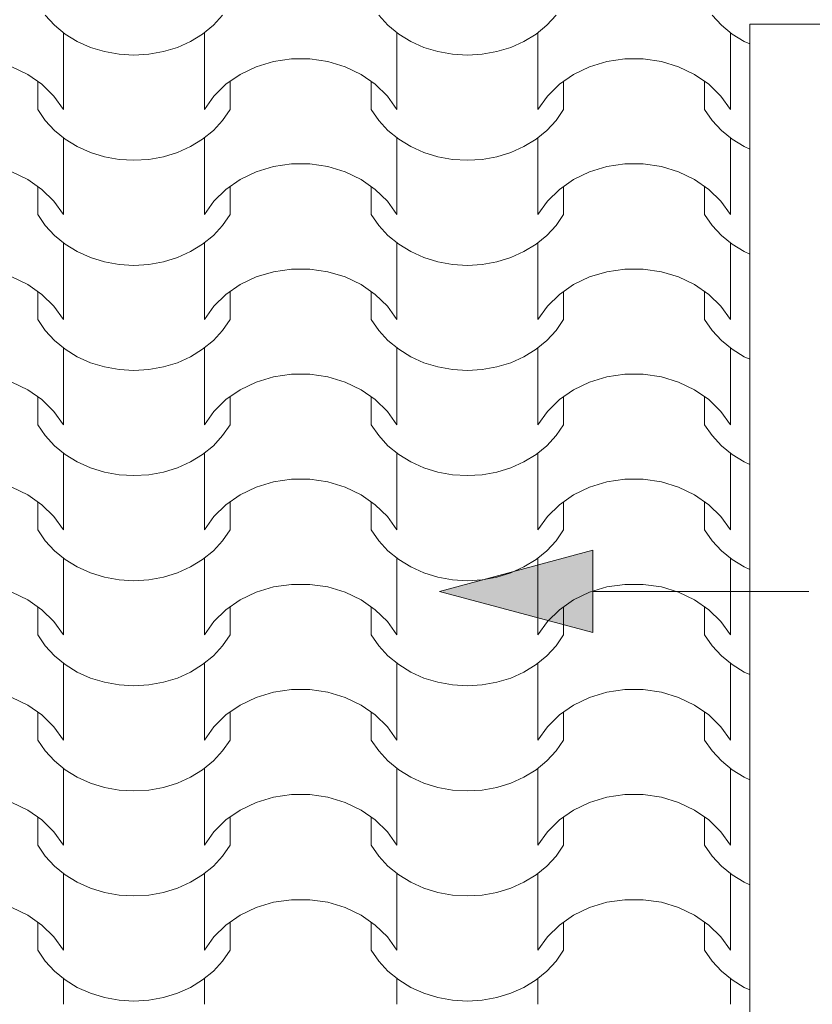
# Model space of a CAD drawing. Extents: x -631805 to -376315, y -40155 to 84873.
# Tile 229 of 256: x -486852 to -485886, y 64669 to 65869. Entities that reach past the tile are written whole.
import ezdxf

# ---------------------------------------------------------------- set-up
doc = ezdxf.new("R2010")
doc.units = 0
doc.header["$MEASUREMENT"] = 0
doc.linetypes.add('Dashed', pattern=[564.444447, 282.222223, -282.222223])
for name, color, linetype, lineweight in [('arch wypelnienia_Nr_Pióra__102', 252, 'Continuous', 9), ('INWENT DACH_Nr_Pióra__21', 252, 'Continuous', 9), ('INWENT RURY SPUSTOWE_Nr_Pióra__21', 252, 'Continuous', 9)]:
    doc.layers.add(name, color=color, linetype=linetype, lineweight=lineweight)
doc.layers.add('INWENT RURY SPUSTOWE', color=252, linetype='Continuous')

# ---------------------------------------------------------------- blocks, each defined once
blk = doc.blocks.new('*X879')
at = {"layer": 'arch wypelnienia_Nr_Pióra__102', "linetype": 'Continuous'}
for p, q in [((-488507.7, 130335), (-488519, 130347.2)), ((-488302.8, 130347.2), (-488314.1, 130335)), ((-488101.3, 130335), (-488112.6, 130347.2)), ((-487896.4, 130347.2), (-487907.7, 130335)), ((-487694.9, 130335), (-487706.2, 130347.2)), ((-488494.6, 130324.3), (-488507.7, 130335)), ((-488314.1, 130335), (-488327.2, 130324.3)), ((-488088.2, 130324.3), (-488101.3, 130335)), ((-487907.7, 130335), (-487920.8, 130324.3)), ((-487681.8, 130324.3), (-487694.9, 130335)), ((-488496.8, 130325.9), (-488496.8, 130251.5)), ((-488479.9, 130315.3), (-488494.6, 130324.3)), ((-488327.2, 130324.3), (-488341.9, 130315.3)), ((-488325, 130325.9), (-488325, 130251.5)), ((-488090.4, 130325.9), (-488090.4, 130251.5)), ((-488073.5, 130315.3), (-488088.2, 130324.3)), ((-487920.8, 130324.3), (-487935.5, 130315.3)), ((-487918.6, 130325.9), (-487918.6, 130251.5)), ((-487684, 130325.9), (-487684, 130251.5)), ((-487667.1, 130315.3), (-487681.8, 130324.3)), ((-488496.8, 130306.8), (-488496.8, 130232.4)), ((-488463.8, 130308), (-488479.9, 130315.3)), ((-488446.8, 130302.8), (-488463.8, 130308)), ((-488358, 130308), (-488375, 130302.8)), ((-488341.9, 130315.3), (-488358, 130308)), ((-488325, 130306.8), (-488325, 130232.4)), ((-488090.4, 130306.8), (-488090.4, 130232.4)), ((-488057.4, 130308), (-488073.5, 130315.3)), ((-488040.4, 130302.8), (-488057.4, 130308)), ((-487951.6, 130308), (-487968.6, 130302.8)), ((-487935.5, 130315.3), (-487951.6, 130308)), ((-487918.6, 130306.8), (-487918.6, 130232.4)), ((-487684, 130306.8), (-487684, 130232.4)), ((-487660.2, 130312.2), (-487667.1, 130315.3)), ((-488429, 130299.6), (-488446.8, 130302.8)), ((-488410.9, 130298.5), (-488429, 130299.6)), ((-488392.8, 130299.6), (-488410.9, 130298.5)), ((-488375, 130302.8), (-488392.8, 130299.6)), ((-488240.9, 130290.8), (-488218.9, 130294)), ((-488218.9, 130294), (-488207.7, 130294)), ((-488207.7, 130294), (-488196.5, 130294)), ((-488196.5, 130294), (-488174.5, 130290.8)), ((-488022.6, 130299.6), (-488040.4, 130302.8)), ((-488004.5, 130298.5), (-488022.6, 130299.6)), ((-487986.4, 130299.6), (-488004.5, 130298.5)), ((-487968.6, 130302.8), (-487986.4, 130299.6)), ((-487834.5, 130290.8), (-487812.5, 130294)), ((-487812.5, 130294), (-487801.3, 130294)), ((-487801.3, 130294), (-487790.1, 130294)), ((-487790.1, 130294), (-487768.1, 130290.8)), ((-488559.9, 130284.4), (-488540.4, 130275.1)), ((-488281.4, 130275.1), (-488261.9, 130284.4)), ((-488261.9, 130284.4), (-488240.9, 130290.8)), ((-488174.5, 130290.8), (-488153.5, 130284.4)), ((-488153.5, 130284.4), (-488134, 130275.1)), ((-487875, 130275.1), (-487855.5, 130284.4)), ((-487855.5, 130284.4), (-487834.5, 130290.8)), ((-487768.1, 130290.8), (-487747.1, 130284.4)), ((-487747.1, 130284.4), (-487727.6, 130275.1)), ((-488540.4, 130275.1), (-488523.1, 130263.1)), ((-488298.7, 130263.1), (-488281.4, 130275.1)), ((-488134, 130275.1), (-488116.7, 130263.1)), ((-487892.3, 130263.1), (-487875, 130275.1)), ((-487727.6, 130275.1), (-487710.3, 130263.1)), ((-488528.2, 130266.6), (-488528.2, 130232.4)), ((-488523.1, 130263.1), (-488508.4, 130248.7)), ((-488313.4, 130248.7), (-488298.7, 130263.1)), ((-488293.6, 130266.6), (-488293.6, 130232.4)), ((-488121.8, 130266.6), (-488121.8, 130232.4)), ((-488116.7, 130263.1), (-488102, 130248.7)), ((-487907, 130248.7), (-487892.3, 130263.1)), ((-487887.2, 130266.6), (-487887.2, 130232.4)), ((-487715.4, 130266.6), (-487715.4, 130232.4)), ((-487710.3, 130263.1), (-487695.6, 130248.7)), ((-488508.4, 130248.7), (-488496.8, 130232.4)), ((-488325, 130232.4), (-488313.4, 130248.7)), ((-488102, 130248.7), (-488090.4, 130232.4)), ((-487918.6, 130232.4), (-487907, 130248.7)), ((-487695.6, 130248.7), (-487684, 130232.4)), ((-488519, 130219.1), (-488528.2, 130232.4)), ((-488293.6, 130232.4), (-488302.8, 130219.1)), ((-488112.6, 130219.1), (-488121.8, 130232.4)), ((-487887.2, 130232.4), (-487896.4, 130219.1)), ((-487706.2, 130219.1), (-487715.4, 130232.4)), ((-488507.7, 130206.9), (-488519, 130219.1)), ((-488302.8, 130219.1), (-488314.1, 130206.9)), ((-488101.3, 130206.9), (-488112.6, 130219.1)), ((-487896.4, 130219.1), (-487907.7, 130206.9)), ((-487694.9, 130206.9), (-487706.2, 130219.1)), ((-488494.6, 130196.2), (-488507.7, 130206.9)), ((-488496.8, 130197.8), (-488496.8, 130123.4)), ((-488479.9, 130187.2), (-488494.6, 130196.2)), ((-488327.2, 130196.2), (-488341.9, 130187.2)), ((-488314.1, 130206.9), (-488327.2, 130196.2)), ((-488325, 130197.8), (-488325, 130123.4)), ((-488088.2, 130196.2), (-488101.3, 130206.9)), ((-488090.4, 130197.8), (-488090.4, 130123.4)), ((-488073.5, 130187.2), (-488088.2, 130196.2)), ((-487920.8, 130196.2), (-487935.5, 130187.2)), ((-487907.7, 130206.9), (-487920.8, 130196.2)), ((-487918.6, 130197.8), (-487918.6, 130123.4)), ((-487681.8, 130196.2), (-487694.9, 130206.9)), ((-487684, 130197.8), (-487684, 130123.4)), ((-487667.1, 130187.2), (-487681.8, 130196.2)), ((-488463.8, 130180), (-488479.9, 130187.2)), ((-488341.9, 130187.2), (-488358, 130180)), ((-488057.4, 130180), (-488073.5, 130187.2)), ((-487935.5, 130187.2), (-487951.6, 130180)), ((-487660.2, 130184.1), (-487667.1, 130187.2)), ((-488496.8, 130178.7), (-488496.8, 130104.4)), ((-488446.8, 130174.7), (-488463.8, 130180)), ((-488429, 130171.5), (-488446.8, 130174.7)), ((-488375, 130174.7), (-488392.8, 130171.5)), ((-488358, 130180), (-488375, 130174.7)), ((-488325, 130178.7), (-488325, 130104.4)), ((-488090.4, 130178.7), (-488090.4, 130104.4)), ((-488040.4, 130174.7), (-488057.4, 130180)), ((-488022.6, 130171.5), (-488040.4, 130174.7)), ((-487968.6, 130174.7), (-487986.4, 130171.5)), ((-487951.6, 130180), (-487968.6, 130174.7)), ((-487918.6, 130178.7), (-487918.6, 130104.4)), ((-487684, 130178.7), (-487684, 130104.4)), ((-488410.9, 130170.4), (-488429, 130171.5)), ((-488392.8, 130171.5), (-488410.9, 130170.4)), ((-488261.9, 130156.4), (-488240.9, 130162.7)), ((-488240.9, 130162.7), (-488218.9, 130166)), ((-488218.9, 130166), (-488207.7, 130166)), ((-488207.7, 130166), (-488196.5, 130166)), ((-488196.5, 130166), (-488174.5, 130162.7)), ((-488174.5, 130162.7), (-488153.5, 130156.4)), ((-488004.5, 130170.4), (-488022.6, 130171.5)), ((-487986.4, 130171.5), (-488004.5, 130170.4)), ((-487855.5, 130156.4), (-487834.5, 130162.7)), ((-487834.5, 130162.7), (-487812.5, 130166)), ((-487812.5, 130166), (-487801.3, 130166)), ((-487801.3, 130166), (-487790.1, 130166)), ((-487790.1, 130166), (-487768.1, 130162.7)), ((-487768.1, 130162.7), (-487747.1, 130156.4)), ((-488559.9, 130156.4), (-488540.4, 130147)), ((-488281.4, 130147), (-488261.9, 130156.4)), ((-488153.5, 130156.4), (-488134, 130147)), ((-487875, 130147), (-487855.5, 130156.4)), ((-487747.1, 130156.4), (-487727.6, 130147)), ((-488540.4, 130147), (-488523.1, 130135)), ((-488528.2, 130138.6), (-488528.2, 130104.4)), ((-488298.7, 130135), (-488281.4, 130147)), ((-488293.6, 130138.6), (-488293.6, 130104.4)), ((-488134, 130147), (-488116.7, 130135)), ((-488121.8, 130138.6), (-488121.8, 130104.4)), ((-487892.3, 130135), (-487875, 130147)), ((-487887.2, 130138.6), (-487887.2, 130104.4)), ((-487727.6, 130147), (-487710.3, 130135)), ((-487715.4, 130138.6), (-487715.4, 130104.4)), ((-488523.1, 130135), (-488508.4, 130120.7)), ((-488313.4, 130120.7), (-488298.7, 130135)), ((-488116.7, 130135), (-488102, 130120.7)), ((-487907, 130120.7), (-487892.3, 130135)), ((-487710.3, 130135), (-487695.6, 130120.7)), ((-488508.4, 130120.7), (-488496.8, 130104.4)), ((-488325, 130104.4), (-488313.4, 130120.7)), ((-488102, 130120.7), (-488090.4, 130104.4)), ((-487918.6, 130104.4), (-487907, 130120.7)), ((-487695.6, 130120.7), (-487684, 130104.4)), ((-488519, 130091), (-488528.2, 130104.4)), ((-488293.6, 130104.4), (-488302.8, 130091)), ((-488112.6, 130091), (-488121.8, 130104.4)), ((-487887.2, 130104.4), (-487896.4, 130091)), ((-487706.2, 130091), (-487715.4, 130104.4)), ((-488507.7, 130078.9), (-488519, 130091)), ((-488302.8, 130091), (-488314.1, 130078.9)), ((-488101.3, 130078.9), (-488112.6, 130091)), ((-487896.4, 130091), (-487907.7, 130078.9)), ((-487694.9, 130078.9), (-487706.2, 130091)), ((-488494.6, 130068.2), (-488507.7, 130078.9)), ((-488314.1, 130078.9), (-488327.2, 130068.2)), ((-488088.2, 130068.2), (-488101.3, 130078.9)), ((-487907.7, 130078.9), (-487920.8, 130068.2)), ((-487681.8, 130068.2), (-487694.9, 130078.9)), ((-488496.8, 130069.7), (-488496.8, 129995.4)), ((-488479.9, 130059.1), (-488494.6, 130068.2)), ((-488327.2, 130068.2), (-488341.9, 130059.1)), ((-488325, 130069.7), (-488325, 129995.4)), ((-488090.4, 130069.7), (-488090.4, 129995.4)), ((-488073.5, 130059.1), (-488088.2, 130068.2)), ((-487920.8, 130068.2), (-487935.5, 130059.1)), ((-487918.6, 130069.7), (-487918.6, 129995.4)), ((-487684, 130069.7), (-487684, 129995.4)), ((-487667.1, 130059.1), (-487681.8, 130068.2)), ((-488463.8, 130051.9), (-488479.9, 130059.1)), ((-488341.9, 130059.1), (-488358, 130051.9)), ((-488057.4, 130051.9), (-488073.5, 130059.1)), ((-487935.5, 130059.1), (-487951.6, 130051.9)), ((-487660.2, 130056), (-487667.1, 130059.1)), ((-488496.8, 130050.7), (-488496.8, 129976.3)), ((-488446.8, 130046.6), (-488463.8, 130051.9)), ((-488429, 130043.4), (-488446.8, 130046.6)), ((-488410.9, 130042.4), (-488429, 130043.4)), ((-488392.8, 130043.4), (-488410.9, 130042.4)), ((-488375, 130046.6), (-488392.8, 130043.4)), ((-488358, 130051.9), (-488375, 130046.6)), ((-488325, 130050.7), (-488325, 129976.3)), ((-488090.4, 130050.7), (-488090.4, 129976.3)), ((-488040.4, 130046.6), (-488057.4, 130051.9)), ((-488022.6, 130043.4), (-488040.4, 130046.6)), ((-488004.5, 130042.4), (-488022.6, 130043.4)), ((-487986.4, 130043.4), (-488004.5, 130042.4)), ((-487968.6, 130046.6), (-487986.4, 130043.4)), ((-487951.6, 130051.9), (-487968.6, 130046.6)), ((-487918.6, 130050.7), (-487918.6, 129976.3)), ((-487684, 130050.7), (-487684, 129976.3)), ((-488559.9, 130028.3), (-488540.4, 130019)), ((-488281.4, 130019), (-488261.9, 130028.3)), ((-488261.9, 130028.3), (-488240.9, 130034.7)), ((-488240.9, 130034.7), (-488218.9, 130037.9)), ((-488218.9, 130037.9), (-488207.7, 130037.9)), ((-488207.7, 130037.9), (-488196.5, 130037.9)), ((-488196.5, 130037.9), (-488174.5, 130034.7)), ((-488174.5, 130034.7), (-488153.5, 130028.3)), ((-488153.5, 130028.3), (-488134, 130019)), ((-487875, 130019), (-487855.5, 130028.3)), ((-487855.5, 130028.3), (-487834.5, 130034.7)), ((-487834.5, 130034.7), (-487812.5, 130037.9)), ((-487812.5, 130037.9), (-487801.3, 130037.9)), ((-487801.3, 130037.9), (-487790.1, 130037.9)), ((-487790.1, 130037.9), (-487768.1, 130034.7)), ((-487768.1, 130034.7), (-487747.1, 130028.3)), ((-487747.1, 130028.3), (-487727.6, 130019)), ((-488540.4, 130019), (-488523.1, 130006.9)), ((-488298.7, 130006.9), (-488281.4, 130019)), ((-488134, 130019), (-488116.7, 130006.9)), ((-487892.3, 130006.9), (-487875, 130019)), ((-487727.6, 130019), (-487710.3, 130006.9)), ((-488528.2, 130010.5), (-488528.2, 129976.3)), ((-488523.1, 130006.9), (-488508.4, 129992.6)), ((-488313.4, 129992.6), (-488298.7, 130006.9)), ((-488293.6, 130010.5), (-488293.6, 129976.3)), ((-488121.8, 130010.5), (-488121.8, 129976.3)), ((-488116.7, 130006.9), (-488102, 129992.6)), ((-487907, 129992.6), (-487892.3, 130006.9)), ((-487887.2, 130010.5), (-487887.2, 129976.3)), ((-487715.4, 130010.5), (-487715.4, 129976.3)), ((-487710.3, 130006.9), (-487695.6, 129992.6)), ((-488508.4, 129992.6), (-488496.8, 129976.3)), ((-488325, 129976.3), (-488313.4, 129992.6)), ((-488102, 129992.6), (-488090.4, 129976.3)), ((-487918.6, 129976.3), (-487907, 129992.6)), ((-487695.6, 129992.6), (-487684, 129976.3)), ((-488519, 129962.9), (-488528.2, 129976.3)), ((-488293.6, 129976.3), (-488302.8, 129962.9)), ((-488112.6, 129962.9), (-488121.8, 129976.3)), ((-487887.2, 129976.3), (-487896.4, 129962.9)), ((-487706.2, 129962.9), (-487715.4, 129976.3)), ((-488507.7, 129950.8), (-488519, 129962.9)), ((-488302.8, 129962.9), (-488314.1, 129950.8)), ((-488101.3, 129950.8), (-488112.6, 129962.9)), ((-487896.4, 129962.9), (-487907.7, 129950.8)), ((-487694.9, 129950.8), (-487706.2, 129962.9)), ((-488494.6, 129940.1), (-488507.7, 129950.8)), ((-488314.1, 129950.8), (-488327.2, 129940.1)), ((-488088.2, 129940.1), (-488101.3, 129950.8)), ((-487907.7, 129950.8), (-487920.8, 129940.1)), ((-487681.8, 129940.1), (-487694.9, 129950.8)), ((-488496.8, 129941.7), (-488496.8, 129867.3)), ((-488479.9, 129931.1), (-488494.6, 129940.1)), ((-488327.2, 129940.1), (-488341.9, 129931.1)), ((-488325, 129941.7), (-488325, 129867.3)), ((-488090.4, 129941.7), (-488090.4, 129867.3)), ((-488073.5, 129931.1), (-488088.2, 129940.1)), ((-487920.8, 129940.1), (-487935.5, 129931.1)), ((-487918.6, 129941.7), (-487918.6, 129867.3)), ((-487684, 129941.7), (-487684, 129867.3)), ((-487667.1, 129931.1), (-487681.8, 129940.1)), ((-488496.8, 129922.6), (-488496.8, 129848.2)), ((-488463.8, 129923.8), (-488479.9, 129931.1)), ((-488446.8, 129918.6), (-488463.8, 129923.8)), ((-488358, 129923.8), (-488375, 129918.6)), ((-488341.9, 129931.1), (-488358, 129923.8)), ((-488325, 129922.6), (-488325, 129848.2)), ((-488090.4, 129922.6), (-488090.4, 129848.2)), ((-488057.4, 129923.8), (-488073.5, 129931.1)), ((-488040.4, 129918.6), (-488057.4, 129923.8)), ((-487951.6, 129923.8), (-487968.6, 129918.6)), ((-487935.5, 129931.1), (-487951.6, 129923.8)), ((-487918.6, 129922.6), (-487918.6, 129848.2)), ((-487684, 129922.6), (-487684, 129848.2)), ((-487660.2, 129928), (-487667.1, 129931.1)), ((-488429, 129915.4), (-488446.8, 129918.6)), ((-488410.9, 129914.3), (-488429, 129915.4)), ((-488392.8, 129915.4), (-488410.9, 129914.3)), ((-488375, 129918.6), (-488392.8, 129915.4)), ((-488240.9, 129906.6), (-488218.9, 129909.8)), ((-488218.9, 129909.8), (-488207.7, 129909.8)), ((-488207.7, 129909.8), (-488196.5, 129909.8)), ((-488196.5, 129909.8), (-488174.5, 129906.6)), ((-488022.6, 129915.4), (-488040.4, 129918.6)), ((-488004.5, 129914.3), (-488022.6, 129915.4)), ((-487986.4, 129915.4), (-488004.5, 129914.3)), ((-487968.6, 129918.6), (-487986.4, 129915.4)), ((-487834.5, 129906.6), (-487812.5, 129909.8)), ((-487812.5, 129909.8), (-487801.3, 129909.8)), ((-487801.3, 129909.8), (-487790.1, 129909.8)), ((-487790.1, 129909.8), (-487768.1, 129906.6)), ((-488559.9, 129900.2), (-488540.4, 129890.9)), ((-488281.4, 129890.9), (-488261.9, 129900.2)), ((-488261.9, 129900.2), (-488240.9, 129906.6)), ((-488174.5, 129906.6), (-488153.5, 129900.2)), ((-488153.5, 129900.2), (-488134, 129890.9)), ((-487875, 129890.9), (-487855.5, 129900.2)), ((-487855.5, 129900.2), (-487834.5, 129906.6)), ((-487768.1, 129906.6), (-487747.1, 129900.2)), ((-487747.1, 129900.2), (-487727.6, 129890.9)), ((-488540.4, 129890.9), (-488523.1, 129878.9)), ((-488298.7, 129878.9), (-488281.4, 129890.9)), ((-488134, 129890.9), (-488116.7, 129878.9)), ((-487892.3, 129878.9), (-487875, 129890.9)), ((-487727.6, 129890.9), (-487710.3, 129878.9)), ((-488528.2, 129882.4), (-488528.2, 129848.2)), ((-488523.1, 129878.9), (-488508.4, 129864.5)), ((-488313.4, 129864.5), (-488298.7, 129878.9)), ((-488293.6, 129882.4), (-488293.6, 129848.2)), ((-488121.8, 129882.4), (-488121.8, 129848.2)), ((-488116.7, 129878.9), (-488102, 129864.5)), ((-487907, 129864.5), (-487892.3, 129878.9)), ((-487887.2, 129882.4), (-487887.2, 129848.2)), ((-487715.4, 129882.4), (-487715.4, 129848.2)), ((-487710.3, 129878.9), (-487695.6, 129864.5)), ((-488508.4, 129864.5), (-488496.8, 129848.2)), ((-488325, 129848.2), (-488313.4, 129864.5)), ((-488102, 129864.5), (-488090.4, 129848.2)), ((-487918.6, 129848.2), (-487907, 129864.5)), ((-487695.6, 129864.5), (-487684, 129848.2)), ((-488519, 129834.9), (-488528.2, 129848.2)), ((-488293.6, 129848.2), (-488302.8, 129834.9)), ((-488112.6, 129834.9), (-488121.8, 129848.2)), ((-487887.2, 129848.2), (-487896.4, 129834.9)), ((-487706.2, 129834.9), (-487715.4, 129848.2)), ((-488507.7, 129822.7), (-488519, 129834.9)), ((-488302.8, 129834.9), (-488314.1, 129822.7)), ((-488101.3, 129822.7), (-488112.6, 129834.9)), ((-487896.4, 129834.9), (-487907.7, 129822.7)), ((-487694.9, 129822.7), (-487706.2, 129834.9)), ((-488494.6, 129812), (-488507.7, 129822.7)), ((-488496.8, 129813.6), (-488496.8, 129739.2)), ((-488314.1, 129822.7), (-488327.2, 129812)), ((-488325, 129813.6), (-488325, 129739.2)), ((-488088.2, 129812), (-488101.3, 129822.7)), ((-488090.4, 129813.6), (-488090.4, 129739.2)), ((-487907.7, 129822.7), (-487920.8, 129812)), ((-487918.6, 129813.6), (-487918.6, 129739.2)), ((-487681.8, 129812), (-487694.9, 129822.7)), ((-487684, 129813.6), (-487684, 129739.2)), ((-488479.9, 129803), (-488494.6, 129812)), ((-488463.8, 129795.8), (-488479.9, 129803)), ((-488341.9, 129803), (-488358, 129795.8)), ((-488327.2, 129812), (-488341.9, 129803)), ((-488073.5, 129803), (-488088.2, 129812)), ((-488057.4, 129795.8), (-488073.5, 129803)), ((-487935.5, 129803), (-487951.6, 129795.8)), ((-487920.8, 129812), (-487935.5, 129803)), ((-487667.1, 129803), (-487681.8, 129812)), ((-487660.2, 129799.9), (-487667.1, 129803)), ((-488496.8, 129794.5), (-488496.8, 129720.2)), ((-488446.8, 129790.5), (-488463.8, 129795.8)), ((-488429, 129787.3), (-488446.8, 129790.5)), ((-488375, 129790.5), (-488392.8, 129787.3)), ((-488358, 129795.8), (-488375, 129790.5)), ((-488325, 129794.5), (-488325, 129720.2)), ((-488090.4, 129794.5), (-488090.4, 129720.2)), ((-488040.4, 129790.5), (-488057.4, 129795.8)), ((-488022.6, 129787.3), (-488040.4, 129790.5)), ((-487968.6, 129790.5), (-487986.4, 129787.3)), ((-487951.6, 129795.8), (-487968.6, 129790.5)), ((-487918.6, 129794.5), (-487918.6, 129720.2)), ((-487684, 129794.5), (-487684, 129720.2)), ((-488410.9, 129786.2), (-488429, 129787.3)), ((-488392.8, 129787.3), (-488410.9, 129786.2)), ((-488261.9, 129772.2), (-488240.9, 129778.5)), ((-488240.9, 129778.5), (-488218.9, 129781.8)), ((-488218.9, 129781.8), (-488207.7, 129781.8)), ((-488207.7, 129781.8), (-488196.5, 129781.8)), ((-488196.5, 129781.8), (-488174.5, 129778.5)), ((-488174.5, 129778.5), (-488153.5, 129772.2)), ((-488004.5, 129786.2), (-488022.6, 129787.3)), ((-487986.4, 129787.3), (-488004.5, 129786.2)), ((-487855.5, 129772.2), (-487834.5, 129778.5)), ((-487834.5, 129778.5), (-487812.5, 129781.8)), ((-487812.5, 129781.8), (-487801.3, 129781.8)), ((-487801.3, 129781.8), (-487790.1, 129781.8)), ((-487790.1, 129781.8), (-487768.1, 129778.5)), ((-487768.1, 129778.5), (-487747.1, 129772.2)), ((-488559.9, 129772.2), (-488540.4, 129762.8)), ((-488281.4, 129762.8), (-488261.9, 129772.2)), ((-488153.5, 129772.2), (-488134, 129762.8)), ((-487875, 129762.8), (-487855.5, 129772.2)), ((-487747.1, 129772.2), (-487727.6, 129762.8)), ((-488540.4, 129762.8), (-488523.1, 129750.8)), ((-488528.2, 129754.4), (-488528.2, 129720.2)), ((-488298.7, 129750.8), (-488281.4, 129762.8)), ((-488293.6, 129754.4), (-488293.6, 129720.2)), ((-488134, 129762.8), (-488116.7, 129750.8)), ((-488121.8, 129754.4), (-488121.8, 129720.2)), ((-487892.3, 129750.8), (-487875, 129762.8)), ((-487887.2, 129754.4), (-487887.2, 129720.2)), ((-487727.6, 129762.8), (-487710.3, 129750.8)), ((-487715.4, 129754.4), (-487715.4, 129720.2)), ((-488523.1, 129750.8), (-488508.4, 129736.4)), ((-488313.4, 129736.4), (-488298.7, 129750.8)), ((-488116.7, 129750.8), (-488102, 129736.4)), ((-487907, 129736.4), (-487892.3, 129750.8)), ((-487710.3, 129750.8), (-487695.6, 129736.4)), ((-488508.4, 129736.4), (-488496.8, 129720.2)), ((-488325, 129720.2), (-488313.4, 129736.4)), ((-488102, 129736.4), (-488090.4, 129720.2)), ((-487918.6, 129720.2), (-487907, 129736.4)), ((-487695.6, 129736.4), (-487684, 129720.2)), ((-488519, 129706.8), (-488528.2, 129720.2)), ((-488293.6, 129720.2), (-488302.8, 129706.8)), ((-488112.6, 129706.8), (-488121.8, 129720.2)), ((-487887.2, 129720.2), (-487896.4, 129706.8)), ((-487706.2, 129706.8), (-487715.4, 129720.2)), ((-488507.7, 129694.7), (-488519, 129706.8)), ((-488302.8, 129706.8), (-488314.1, 129694.7)), ((-488101.3, 129694.7), (-488112.6, 129706.8)), ((-487896.4, 129706.8), (-487907.7, 129694.7)), ((-487694.9, 129694.7), (-487706.2, 129706.8)), ((-488494.6, 129684), (-488507.7, 129694.7)), ((-488314.1, 129694.7), (-488327.2, 129684)), ((-488088.2, 129684), (-488101.3, 129694.7)), ((-487907.7, 129694.7), (-487920.8, 129684)), ((-487681.8, 129684), (-487694.9, 129694.7)), ((-488496.8, 129685.5), (-488496.8, 129611.2)), ((-488479.9, 129674.9), (-488494.6, 129684)), ((-488327.2, 129684), (-488341.9, 129674.9)), ((-488325, 129685.5), (-488325, 129611.2)), ((-488090.4, 129685.5), (-488090.4, 129611.2)), ((-488073.5, 129674.9), (-488088.2, 129684)), ((-487920.8, 129684), (-487935.5, 129674.9)), ((-487918.6, 129685.5), (-487918.6, 129611.2)), ((-487684, 129685.5), (-487684, 129611.2)), ((-487667.1, 129674.9), (-487681.8, 129684)), ((-488463.8, 129667.7), (-488479.9, 129674.9)), ((-488341.9, 129674.9), (-488358, 129667.7)), ((-488057.4, 129667.7), (-488073.5, 129674.9)), ((-487935.5, 129674.9), (-487951.6, 129667.7)), ((-487660.2, 129671.8), (-487667.1, 129674.9)), ((-488496.8, 129666.5), (-488496.8, 129592.1)), ((-488446.8, 129662.4), (-488463.8, 129667.7)), ((-488429, 129659.2), (-488446.8, 129662.4)), ((-488410.9, 129658.2), (-488429, 129659.2)), ((-488392.8, 129659.2), (-488410.9, 129658.2)), ((-488375, 129662.4), (-488392.8, 129659.2)), ((-488358, 129667.7), (-488375, 129662.4)), ((-488325, 129666.5), (-488325, 129592.1)), ((-488090.4, 129666.5), (-488090.4, 129592.1)), ((-488040.4, 129662.4), (-488057.4, 129667.7)), ((-488022.6, 129659.2), (-488040.4, 129662.4)), ((-488004.5, 129658.2), (-488022.6, 129659.2)), ((-487986.4, 129659.2), (-488004.5, 129658.2)), ((-487968.6, 129662.4), (-487986.4, 129659.2)), ((-487951.6, 129667.7), (-487968.6, 129662.4)), ((-487918.6, 129666.5), (-487918.6, 129592.1)), ((-487684, 129666.5), (-487684, 129592.1)), ((-488261.9, 129644.1), (-488240.9, 129650.5)), ((-488240.9, 129650.5), (-488218.9, 129653.7)), ((-488218.9, 129653.7), (-488207.7, 129653.7)), ((-488207.7, 129653.7), (-488196.5, 129653.7)), ((-488196.5, 129653.7), (-488174.5, 129650.5)), ((-488174.5, 129650.5), (-488153.5, 129644.1)), ((-487855.5, 129644.1), (-487834.5, 129650.5)), ((-487834.5, 129650.5), (-487812.5, 129653.7)), ((-487812.5, 129653.7), (-487801.3, 129653.7)), ((-487801.3, 129653.7), (-487790.1, 129653.7)), ((-487790.1, 129653.7), (-487768.1, 129650.5)), ((-487768.1, 129650.5), (-487747.1, 129644.1)), ((-488559.9, 129644.1), (-488540.4, 129634.8)), ((-488540.4, 129634.8), (-488523.1, 129622.7)), ((-488298.7, 129622.7), (-488281.4, 129634.8)), ((-488281.4, 129634.8), (-488261.9, 129644.1)), ((-488153.5, 129644.1), (-488134, 129634.8)), ((-488134, 129634.8), (-488116.7, 129622.7)), ((-487892.3, 129622.7), (-487875, 129634.8)), ((-487875, 129634.8), (-487855.5, 129644.1)), ((-487747.1, 129644.1), (-487727.6, 129634.8)), ((-487727.6, 129634.8), (-487710.3, 129622.7)), ((-488528.2, 129626.3), (-488528.2, 129592.1)), ((-488523.1, 129622.7), (-488508.4, 129608.4)), ((-488313.4, 129608.4), (-488298.7, 129622.7)), ((-488293.6, 129626.3), (-488293.6, 129592.1)), ((-488121.8, 129626.3), (-488121.8, 129592.1)), ((-488116.7, 129622.7), (-488102, 129608.4)), ((-487907, 129608.4), (-487892.3, 129622.7)), ((-487887.2, 129626.3), (-487887.2, 129592.1)), ((-487715.4, 129626.3), (-487715.4, 129592.1)), ((-487710.3, 129622.7), (-487695.6, 129608.4)), ((-488508.4, 129608.4), (-488496.8, 129592.1)), ((-488325, 129592.1), (-488313.4, 129608.4)), ((-488102, 129608.4), (-488090.4, 129592.1)), ((-487918.6, 129592.1), (-487907, 129608.4)), ((-487695.6, 129608.4), (-487684, 129592.1)), ((-488519, 129578.7), (-488528.2, 129592.1)), ((-488293.6, 129592.1), (-488302.8, 129578.7)), ((-488112.6, 129578.7), (-488121.8, 129592.1)), ((-487887.2, 129592.1), (-487896.4, 129578.7)), ((-487706.2, 129578.7), (-487715.4, 129592.1)), ((-488507.7, 129566.6), (-488519, 129578.7)), ((-488302.8, 129578.7), (-488314.1, 129566.6)), ((-488101.3, 129566.6), (-488112.6, 129578.7)), ((-487896.4, 129578.7), (-487907.7, 129566.6)), ((-487694.9, 129566.6), (-487706.2, 129578.7)), ((-488494.6, 129555.9), (-488507.7, 129566.6)), ((-488314.1, 129566.6), (-488327.2, 129555.9)), ((-488088.2, 129555.9), (-488101.3, 129566.6)), ((-487907.7, 129566.6), (-487920.8, 129555.9)), ((-487681.8, 129555.9), (-487694.9, 129566.6)), ((-488496.8, 129557.5), (-488496.8, 129483.1)), ((-488479.9, 129546.8), (-488494.6, 129555.9)), ((-488327.2, 129555.9), (-488341.9, 129546.8)), ((-488325, 129557.5), (-488325, 129483.1)), ((-488090.4, 129557.5), (-488090.4, 129483.1)), ((-488073.5, 129546.8), (-488088.2, 129555.9)), ((-487920.8, 129555.9), (-487935.5, 129546.8)), ((-487918.6, 129557.5), (-487918.6, 129483.1)), ((-487684, 129557.5), (-487684, 129483.1)), ((-487667.1, 129546.8), (-487681.8, 129555.9)), ((-488496.8, 129538.4), (-488496.8, 129464)), ((-488463.8, 129539.6), (-488479.9, 129546.8)), ((-488446.8, 129534.4), (-488463.8, 129539.6)), ((-488358, 129539.6), (-488375, 129534.4)), ((-488341.9, 129546.8), (-488358, 129539.6)), ((-488325, 129538.4), (-488325, 129464)), ((-488090.4, 129538.4), (-488090.4, 129464)), ((-488057.4, 129539.6), (-488073.5, 129546.8)), ((-488040.4, 129534.4), (-488057.4, 129539.6)), ((-487951.6, 129539.6), (-487968.6, 129534.4)), ((-487935.5, 129546.8), (-487951.6, 129539.6)), ((-487918.6, 129538.4), (-487918.6, 129464)), ((-487684, 129538.4), (-487684, 129464)), ((-487660.2, 129543.7), (-487667.1, 129546.8)), ((-488429, 129531.2), (-488446.8, 129534.4)), ((-488410.9, 129530.1), (-488429, 129531.2)), ((-488392.8, 129531.2), (-488410.9, 129530.1)), ((-488375, 129534.4), (-488392.8, 129531.2)), ((-488240.9, 129522.4), (-488218.9, 129525.6)), ((-488218.9, 129525.6), (-488207.7, 129525.6)), ((-488207.7, 129525.6), (-488196.5, 129525.6)), ((-488196.5, 129525.6), (-488174.5, 129522.4)), ((-488022.6, 129531.2), (-488040.4, 129534.4)), ((-488004.5, 129530.1), (-488022.6, 129531.2)), ((-487986.4, 129531.2), (-488004.5, 129530.1)), ((-487968.6, 129534.4), (-487986.4, 129531.2)), ((-487834.5, 129522.4), (-487812.5, 129525.6)), ((-487812.5, 129525.6), (-487801.3, 129525.6)), ((-487801.3, 129525.6), (-487790.1, 129525.6)), ((-487790.1, 129525.6), (-487768.1, 129522.4)), ((-488559.9, 129516), (-488540.4, 129506.7)), ((-488281.4, 129506.7), (-488261.9, 129516)), ((-488261.9, 129516), (-488240.9, 129522.4)), ((-488174.5, 129522.4), (-488153.5, 129516)), ((-488153.5, 129516), (-488134, 129506.7)), ((-487875, 129506.7), (-487855.5, 129516)), ((-487855.5, 129516), (-487834.5, 129522.4)), ((-487768.1, 129522.4), (-487747.1, 129516)), ((-487747.1, 129516), (-487727.6, 129506.7)), ((-488540.4, 129506.7), (-488523.1, 129494.7)), ((-488298.7, 129494.7), (-488281.4, 129506.7)), ((-488134, 129506.7), (-488116.7, 129494.7)), ((-487892.3, 129494.7), (-487875, 129506.7)), ((-487727.6, 129506.7), (-487710.3, 129494.7)), ((-488528.2, 129498.2), (-488528.2, 129464)), ((-488523.1, 129494.7), (-488508.4, 129480.3)), ((-488313.4, 129480.3), (-488298.7, 129494.7)), ((-488293.6, 129498.2), (-488293.6, 129464)), ((-488121.8, 129498.2), (-488121.8, 129464)), ((-488116.7, 129494.7), (-488102, 129480.3)), ((-487907, 129480.3), (-487892.3, 129494.7)), ((-487887.2, 129498.2), (-487887.2, 129464)), ((-487715.4, 129498.2), (-487715.4, 129464)), ((-487710.3, 129494.7), (-487695.6, 129480.3)), ((-488508.4, 129480.3), (-488496.8, 129464)), ((-488325, 129464), (-488313.4, 129480.3)), ((-488102, 129480.3), (-488090.4, 129464)), ((-487918.6, 129464), (-487907, 129480.3)), ((-487695.6, 129480.3), (-487684, 129464)), ((-488519, 129450.7), (-488528.2, 129464)), ((-488293.6, 129464), (-488302.8, 129450.7)), ((-488112.6, 129450.7), (-488121.8, 129464)), ((-487887.2, 129464), (-487896.4, 129450.7)), ((-487706.2, 129450.7), (-487715.4, 129464)), ((-488507.7, 129438.5), (-488519, 129450.7)), ((-488302.8, 129450.7), (-488314.1, 129438.5)), ((-488101.3, 129438.5), (-488112.6, 129450.7)), ((-487896.4, 129450.7), (-487907.7, 129438.5)), ((-487694.9, 129438.5), (-487706.2, 129450.7)), ((-488494.6, 129427.8), (-488507.7, 129438.5)), ((-488496.8, 129429.4), (-488496.8, 129355)), ((-488314.1, 129438.5), (-488327.2, 129427.8)), ((-488325, 129429.4), (-488325, 129355)), ((-488088.2, 129427.8), (-488101.3, 129438.5)), ((-488090.4, 129429.4), (-488090.4, 129355)), ((-487907.7, 129438.5), (-487920.8, 129427.8)), ((-487918.6, 129429.4), (-487918.6, 129355)), ((-487681.8, 129427.8), (-487694.9, 129438.5)), ((-487684, 129429.4), (-487684, 129355)), ((-488479.9, 129418.8), (-488494.6, 129427.8)), ((-488463.8, 129411.6), (-488479.9, 129418.8)), ((-488341.9, 129418.8), (-488358, 129411.6)), ((-488327.2, 129427.8), (-488341.9, 129418.8)), ((-488073.5, 129418.8), (-488088.2, 129427.8)), ((-488057.4, 129411.6), (-488073.5, 129418.8)), ((-487935.5, 129418.8), (-487951.6, 129411.6)), ((-487920.8, 129427.8), (-487935.5, 129418.8)), ((-487667.1, 129418.8), (-487681.8, 129427.8)), ((-487660.2, 129415.7), (-487667.1, 129418.8)), ((-488496.8, 129410.3), (-488496.8, 129336)), ((-488446.8, 129406.3), (-488463.8, 129411.6)), ((-488429, 129403.1), (-488446.8, 129406.3)), ((-488375, 129406.3), (-488392.8, 129403.1)), ((-488358, 129411.6), (-488375, 129406.3)), ((-488325, 129410.3), (-488325, 129336)), ((-488090.4, 129410.3), (-488090.4, 129336)), ((-488040.4, 129406.3), (-488057.4, 129411.6)), ((-488022.6, 129403.1), (-488040.4, 129406.3)), ((-487968.6, 129406.3), (-487986.4, 129403.1)), ((-487951.6, 129411.6), (-487968.6, 129406.3)), ((-487918.6, 129410.3), (-487918.6, 129336)), ((-487684, 129410.3), (-487684, 129336)), ((-488410.9, 129402), (-488429, 129403.1)), ((-488392.8, 129403.1), (-488410.9, 129402)), ((-488261.9, 129387.9), (-488240.9, 129394.3)), ((-488240.9, 129394.3), (-488218.9, 129397.6)), ((-488218.9, 129397.6), (-488207.7, 129397.6)), ((-488207.7, 129397.6), (-488196.5, 129397.6)), ((-488196.5, 129397.6), (-488174.5, 129394.3)), ((-488174.5, 129394.3), (-488153.5, 129387.9)), ((-488004.5, 129402), (-488022.6, 129403.1)), ((-487986.4, 129403.1), (-488004.5, 129402)), ((-487855.5, 129387.9), (-487834.5, 129394.3)), ((-487834.5, 129394.3), (-487812.5, 129397.6)), ((-487812.5, 129397.6), (-487801.3, 129397.6)), ((-487801.3, 129397.6), (-487790.1, 129397.6)), ((-487790.1, 129397.6), (-487768.1, 129394.3)), ((-487768.1, 129394.3), (-487747.1, 129387.9)), ((-488559.9, 129387.9), (-488540.4, 129378.6)), ((-488281.4, 129378.6), (-488261.9, 129387.9)), ((-488153.5, 129387.9), (-488134, 129378.6)), ((-487875, 129378.6), (-487855.5, 129387.9)), ((-487747.1, 129387.9), (-487727.6, 129378.6)), ((-488540.4, 129378.6), (-488523.1, 129366.6)), ((-488528.2, 129370.1), (-488528.2, 129336)), ((-488298.7, 129366.6), (-488281.4, 129378.6)), ((-488293.6, 129370.1), (-488293.6, 129336)), ((-488134, 129378.6), (-488116.7, 129366.6)), ((-488121.8, 129370.1), (-488121.8, 129336)), ((-487892.3, 129366.6), (-487875, 129378.6)), ((-487887.2, 129370.1), (-487887.2, 129336)), ((-487727.6, 129378.6), (-487710.3, 129366.6)), ((-487715.4, 129370.1), (-487715.4, 129336)), ((-488523.1, 129366.6), (-488508.4, 129352.2)), ((-488313.4, 129352.2), (-488298.7, 129366.6)), ((-488116.7, 129366.6), (-488102, 129352.2)), ((-487907, 129352.2), (-487892.3, 129366.6)), ((-487710.3, 129366.6), (-487695.6, 129352.2)), ((-488508.4, 129352.2), (-488496.8, 129336)), ((-488325, 129336), (-488313.4, 129352.2)), ((-488102, 129352.2), (-488090.4, 129336)), ((-487918.6, 129336), (-487907, 129352.2)), ((-487695.6, 129352.2), (-487684, 129336)), ((-488519, 129322.6), (-488528.2, 129336)), ((-488293.6, 129336), (-488302.8, 129322.6)), ((-488112.6, 129322.6), (-488121.8, 129336)), ((-487887.2, 129336), (-487896.4, 129322.6)), ((-487706.2, 129322.6), (-487715.4, 129336)), ((-488507.7, 129310.5), (-488519, 129322.6)), ((-488302.8, 129322.6), (-488314.1, 129310.5)), ((-488101.3, 129310.5), (-488112.6, 129322.6)), ((-487896.4, 129322.6), (-487907.7, 129310.5)), ((-487694.9, 129310.5), (-487706.2, 129322.6)), ((-488494.6, 129299.8), (-488507.7, 129310.5)), ((-488314.1, 129310.5), (-488327.2, 129299.8)), ((-488088.2, 129299.8), (-488101.3, 129310.5)), ((-487907.7, 129310.5), (-487920.8, 129299.8)), ((-487681.8, 129299.8), (-487694.9, 129310.5)), ((-488496.8, 129301.3), (-488496.8, 129227)), ((-488479.9, 129290.7), (-488494.6, 129299.8)), ((-488327.2, 129299.8), (-488341.9, 129290.7)), ((-488325, 129301.3), (-488325, 129227)), ((-488090.4, 129301.3), (-488090.4, 129227)), ((-488073.5, 129290.7), (-488088.2, 129299.8)), ((-487920.8, 129299.8), (-487935.5, 129290.7)), ((-487918.6, 129301.3), (-487918.6, 129227)), ((-487684, 129301.3), (-487684, 129227)), ((-487667.1, 129290.7), (-487681.8, 129299.8)), ((-488463.8, 129283.5), (-488479.9, 129290.7)), ((-488341.9, 129290.7), (-488358, 129283.5)), ((-488057.4, 129283.5), (-488073.5, 129290.7)), ((-487935.5, 129290.7), (-487951.6, 129283.5)), ((-487660.2, 129287.6), (-487667.1, 129290.7)), ((-488496.8, 129282.3), (-488496.8, 129207.9)), ((-488446.8, 129278.2), (-488463.8, 129283.5)), ((-488429, 129275), (-488446.8, 129278.2)), ((-488410.9, 129274), (-488429, 129275)), ((-488392.8, 129275), (-488410.9, 129274)), ((-488375, 129278.2), (-488392.8, 129275)), ((-488358, 129283.5), (-488375, 129278.2)), ((-488325, 129282.3), (-488325, 129207.9)), ((-488090.4, 129282.3), (-488090.4, 129207.9)), ((-488040.4, 129278.2), (-488057.4, 129283.5)), ((-488022.6, 129275), (-488040.4, 129278.2)), ((-488004.5, 129274), (-488022.6, 129275)), ((-487986.4, 129275), (-488004.5, 129274)), ((-487968.6, 129278.2), (-487986.4, 129275)), ((-487951.6, 129283.5), (-487968.6, 129278.2)), ((-487918.6, 129282.3), (-487918.6, 129207.9)), ((-487684, 129282.3), (-487684, 129207.9)), ((-488261.9, 129259.9), (-488240.9, 129266.3)), ((-488240.9, 129266.3), (-488218.9, 129269.5)), ((-488218.9, 129269.5), (-488207.7, 129269.5)), ((-488207.7, 129269.5), (-488196.5, 129269.5)), ((-488196.5, 129269.5), (-488174.5, 129266.3)), ((-488174.5, 129266.3), (-488153.5, 129259.9)), ((-487855.5, 129259.9), (-487834.5, 129266.3)), ((-487834.5, 129266.3), (-487812.5, 129269.5)), ((-487812.5, 129269.5), (-487801.3, 129269.5)), ((-487801.3, 129269.5), (-487790.1, 129269.5)), ((-487790.1, 129269.5), (-487768.1, 129266.3)), ((-487768.1, 129266.3), (-487747.1, 129259.9)), ((-488559.9, 129259.9), (-488540.4, 129250.5)), ((-488540.4, 129250.5), (-488523.1, 129238.5)), ((-488298.7, 129238.5), (-488281.4, 129250.5)), ((-488281.4, 129250.5), (-488261.9, 129259.9)), ((-488153.5, 129259.9), (-488134, 129250.5)), ((-488134, 129250.5), (-488116.7, 129238.5)), ((-487892.3, 129238.5), (-487875, 129250.5)), ((-487875, 129250.5), (-487855.5, 129259.9)), ((-487747.1, 129259.9), (-487727.6, 129250.5)), ((-487727.6, 129250.5), (-487710.3, 129238.5)), ((-488528.2, 129242.1), (-488528.2, 129207.9)), ((-488523.1, 129238.5), (-488508.4, 129224.2)), ((-488313.4, 129224.2), (-488298.7, 129238.5)), ((-488293.6, 129242.1), (-488293.6, 129207.9)), ((-488121.8, 129242.1), (-488121.8, 129207.9)), ((-488116.7, 129238.5), (-488102, 129224.2)), ((-487907, 129224.2), (-487892.3, 129238.5)), ((-487887.2, 129242.1), (-487887.2, 129207.9)), ((-487715.4, 129242.1), (-487715.4, 129207.9)), ((-487710.3, 129238.5), (-487695.6, 129224.2)), ((-488508.4, 129224.2), (-488496.8, 129207.9)), ((-488325, 129207.9), (-488313.4, 129224.2)), ((-488102, 129224.2), (-488090.4, 129207.9)), ((-487918.6, 129207.9), (-487907, 129224.2)), ((-487695.6, 129224.2), (-487684, 129207.9)), ((-488519, 129194.5), (-488528.2, 129207.9)), ((-488293.6, 129207.9), (-488302.8, 129194.5)), ((-488112.6, 129194.5), (-488121.8, 129207.9)), ((-487887.2, 129207.9), (-487896.4, 129194.5)), ((-487706.2, 129194.5), (-487715.4, 129207.9)), ((-488507.7, 129182.4), (-488519, 129194.5)), ((-488302.8, 129194.5), (-488314.1, 129182.4)), ((-488101.3, 129182.4), (-488112.6, 129194.5)), ((-487896.4, 129194.5), (-487907.7, 129182.4)), ((-487694.9, 129182.4), (-487706.2, 129194.5)), ((-488494.6, 129171.7), (-488507.7, 129182.4)), ((-488314.1, 129182.4), (-488327.2, 129171.7)), ((-488088.2, 129171.7), (-488101.3, 129182.4)), ((-487907.7, 129182.4), (-487920.8, 129171.7)), ((-487681.8, 129171.7), (-487694.9, 129182.4)), ((-488496.8, 129173.3), (-488496.8, 129142)), ((-488479.9, 129162.6), (-488494.6, 129171.7)), ((-488327.2, 129171.7), (-488341.9, 129162.6)), ((-488325, 129173.3), (-488325, 129142)), ((-488090.4, 129173.3), (-488090.4, 129142)), ((-488073.5, 129162.6), (-488088.2, 129171.7)), ((-487920.8, 129171.7), (-487935.5, 129162.6)), ((-487918.6, 129173.3), (-487918.6, 129142)), ((-487684, 129173.3), (-487684, 129142)), ((-487667.1, 129162.6), (-487681.8, 129171.7)), ((-488496.8, 129154.2), (-488496.8, 129142)), ((-488463.8, 129155.4), (-488479.9, 129162.6)), ((-488446.8, 129150.2), (-488463.8, 129155.4)), ((-488358, 129155.4), (-488375, 129150.2)), ((-488341.9, 129162.6), (-488358, 129155.4)), ((-488325, 129154.2), (-488325, 129142)), ((-488090.4, 129154.2), (-488090.4, 129142)), ((-488057.4, 129155.4), (-488073.5, 129162.6)), ((-488040.4, 129150.2), (-488057.4, 129155.4)), ((-487951.6, 129155.4), (-487968.6, 129150.2)), ((-487935.5, 129162.6), (-487951.6, 129155.4)), ((-487918.6, 129154.2), (-487918.6, 129142)), ((-487684, 129154.2), (-487684, 129142)), ((-487660.2, 129159.5), (-487667.1, 129162.6)), ((-488429, 129147), (-488446.8, 129150.2)), ((-488410.9, 129145.9), (-488429, 129147)), ((-488392.8, 129147), (-488410.9, 129145.9)), ((-488375, 129150.2), (-488392.8, 129147)), ((-488022.6, 129147), (-488040.4, 129150.2)), ((-488004.5, 129145.9), (-488022.6, 129147)), ((-487986.4, 129147), (-488004.5, 129145.9)), ((-487968.6, 129150.2), (-487986.4, 129147))]:
    blk.add_line(p, q, dxfattribs=at)
blk = doc.blocks.new('Wypełnienie_29')
at = {"layer": 'arch wypelnienia_Nr_Pióra__102', "linetype": 'Dashed'}
blk.add_blockref('*X879', (0, 0), dxfattribs=at)
blk = doc.blocks.new('Linia_66', base_point=(-482111.5, 118340.1))
at = {"layer": 'INWENT RURY SPUSTOWE_Nr_Pióra__21', "linetype": 'Continuous'}
blk.add_hatch(color=256, dxfattribs=at).paths.add_polyline_path([(-482561.5, 118340.1), (-482374.9, 118390.1), (-482374.9, 118290.1)], flags=0)
for p, q in [((-482561.5, 118340.1), (-482374.9, 118390.1)), ((-482374.9, 118390.1), (-482374.9, 118290.1)), ((-482561.5, 118340.1), (-482374.9, 118290.1)), ((-482111.5, 118340.1), (-482374.9, 118340.1))]:
    blk.add_line(p, q, dxfattribs=at)

msp = doc.modelspace()

# ---------------------------------------------------------------- linework, layer by layer
at = {"layer": 'INWENT DACH_Nr_Pióra__21', "linetype": 'Continuous'}
for p in [(-485962.2, 63792.3), (-485762.2, 65863.7)]:
    msp.add_line(p, (-485962.2, 65863.7), dxfattribs=at)

# ---------------------------------------------------------------- block references
at = {"layer": 'arch wypelnienia_Nr_Pióra__102', "linetype": 'Dashed'}
msp.add_blockref('Wypełnienie_29', (1698, -64472.7), dxfattribs=at)
at = {"layer": 'INWENT RURY SPUSTOWE', "linetype": 'Continuous'}
msp.add_blockref('Linia_66', (-485890.3, 65172.5), dxfattribs=at)

doc.saveas('drawing.dxf')
